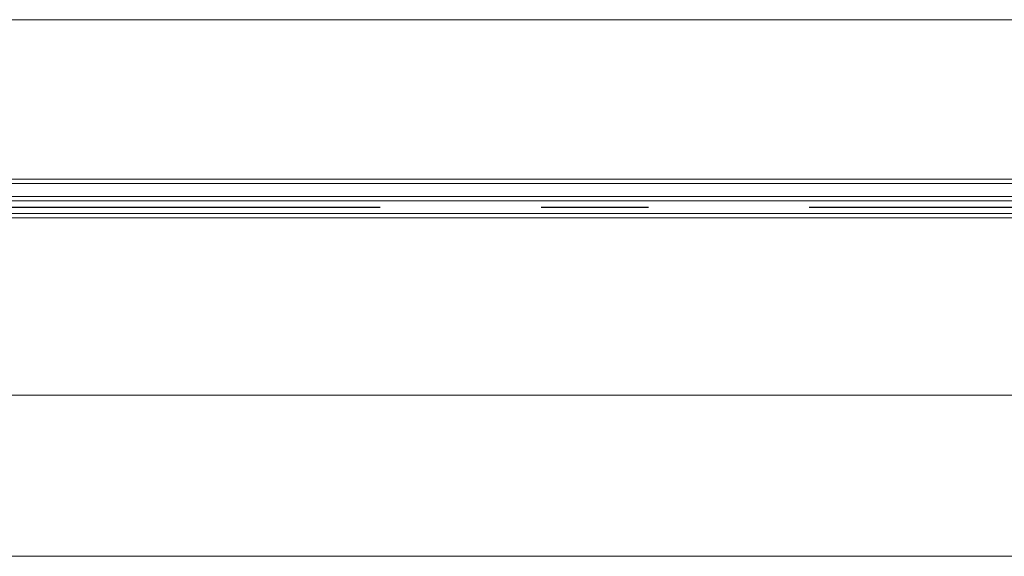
# Model space of a CAD drawing. Header units: millimetres. Extents: x 53645 to 137188, y 78097 to 135542.
# Tile 238 of 256: x 114836 to 115754, y 122496 to 122996. Entities that reach past the tile are written whole.
import ezdxf

# ---------------------------------------------------------------- set-up
doc = ezdxf.new("R2010")
doc.units = ezdxf.units.MM
doc.linetypes.add('CONTI', pattern=[0])
doc.linetypes.add('GOST2.303 5', pattern=[24, 20, -1.5, 1, -1.5])
doc.layers.add('axis_dim', color=40, linetype='CONTI')
doc.layers.add('doors_windows', color=4, linetype='Continuous', lineweight=5)
doc.layers.add('stair1', color=7, linetype='Continuous', lineweight=15)

# ---------------------------------------------------------------- blocks, each defined once
blk = doc.blocks.new('*U35')
at = {"layer": 'doors_windows', "color": 5}
for points in [[(768, -50.28), (1900.04, -50.28), (1900.04, -54.28), (768, -54.28)], [(768, -66.28), (1900.04, -66.28), (1900.04, -70.28), (768, -70.28)], [(768, -82.28), (1900.04, -82.28), (1900.04, -86.28), (768, -86.28)]]:
    blk.add_lwpolyline(points, close=True, dxfattribs=at)

msp = doc.modelspace()

# ---------------------------------------------------------------- linework, layer by layer
at = {"layer": 'axis_dim', "linetype": 'GOST2.303 5', "lineweight": 25, "ltscale": 100}
msp.add_lwpolyline([(127172.5, 122821.38), (108766.33, 122821.38)], dxfattribs=at)
at = {"layer": 'doors_windows', "lineweight": 20, "ltscale": 50}
msp.add_lwpolyline([(114672.32, 122996.38), (116672.35, 122996.38), (116672.35, 122646.38), (114672.32, 122646.38)], close=True, dxfattribs=at)
at = {"layer": 'stair1', "ltscale": 75}
msp.add_lwpolyline([(113102.3, 122646.38), (113102.3, 122496.38), (129852.78, 122496.38), (129852.78, 122646.38)], dxfattribs=at)

# ---------------------------------------------------------------- block references
at = {"ltscale": 100, "rotation": 180}
msp.add_blockref('*U35', (116672.35, 122761.38), dxfattribs=at)

doc.saveas('drawing.dxf')
